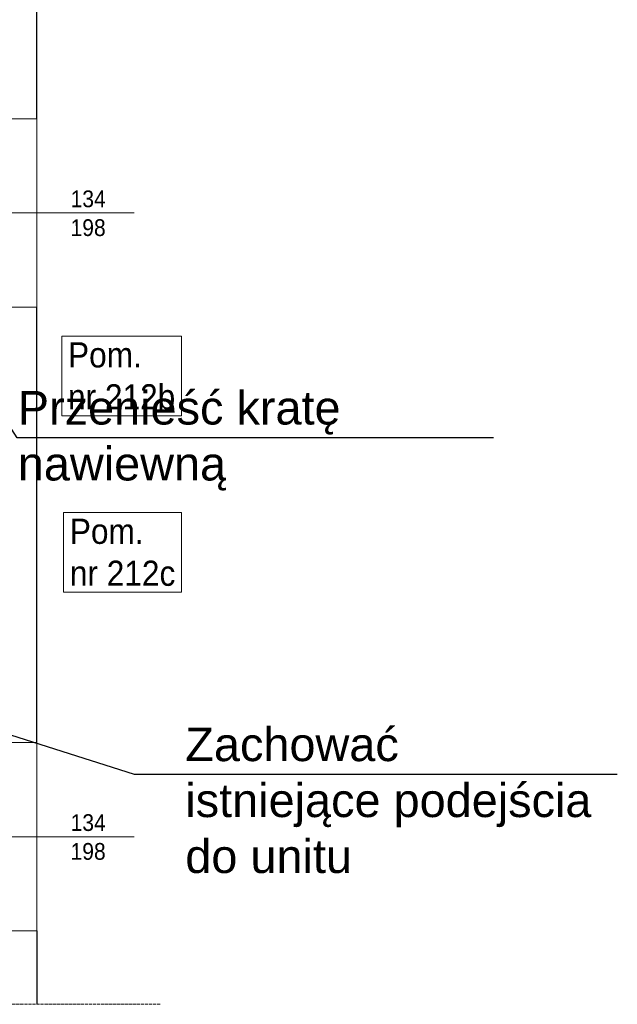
# Model space of a CAD drawing. Header units: millimetres. Extents: x 6904000 to 7075021, y 297772 to 407623.
# Tile 23 of 91: x 6945364 to 6948929, y 381764 to 387633. Entities that reach past the tile are written whole.
import ezdxf

# ---------------------------------------------------------------- set-up
doc = ezdxf.new("R2010")
doc.units = ezdxf.units.MM
doc.linetypes.add('MCS - PW - 2 piętro (2026.04.21)_do wysłania$0$ACAD_ISO02W100', pattern=[15, 12, -3])
doc.layers.add('_MECH_OPIS', color=7, linetype='Continuous')
for name, color, linetype, lineweight in [('MCS - PW - 2 piętro (2026.04.21)_do wysłania$0$Przekroje', 8, 'Continuous', 20), ('MCS - PW - 2 piętro (2026.04.21)_do wysłania$0$Przekrojowa', 8, 'Continuous', 25), ('MCS - PW - 2 piętro (2026.04.21)_do wysłania$0$S3_okna', 8, 'Continuous', 9), ('MCS - PW - 2 piętro (2026.04.21)_do wysłania$0$S3_opis pomieszczeń', 8, 'Continuous', 0), ('MCS - PW - 2 piętro (2026.04.21)_do wysłania$0$Widokowa', 8, 'Continuous', 9)]:
    doc.layers.add(name, color=color, linetype=linetype, lineweight=lineweight)
doc.styles.add('MCS - PW - 2 piętro (2026.04.21)_do wysłania$0$ARIELCE', font='arial.ttf', dxfattribs={"width": 0.9})
doc.styles.get("Standard").update_dxf_attribs({"font": 'arial.ttf'})

# ---------------------------------------------------------------- blocks, each defined once
blk = doc.blocks.new('MCS - PW - 2 piętro (2026.04.21)_do wysłania$0$zw$7334')
at = {"layer": 'MCS - PW - 2 piętro (2026.04.21)_do wysłania$0$S3_okna', "ltscale": 1.6, "insert": (-30.9, 13.4), "char_height": 10, "width": 42.3629, "attachment_point": 3, "rotation": 0.01899, "style": 'MCS - PW - 2 piętro (2026.04.21)_do wysłania$0$ARIELCE', "bg_fill": 2}
blk.add_mtext('{\\fArial|b0|i0|c238|p34;134}', dxfattribs=at)
at = {"layer": 'MCS - PW - 2 piętro (2026.04.21)_do wysłania$0$S3_okna', "ltscale": 1.6, "insert": (-30.94, -3.78), "char_height": 10, "width": 42.3629, "attachment_point": 3, "rotation": 0.01899, "style": 'MCS - PW - 2 piętro (2026.04.21)_do wysłania$0$ARIELCE'}
blk.add_mtext('{\\fArial|b0|i0|c238|p34;198}', dxfattribs=at)
blk = doc.blocks.new('MCS - PW - 2 piętro (2026.04.21)_do wysłania$0$zw$B2BC')
at = {"layer": 'MCS - PW - 2 piętro (2026.04.21)_do wysłania$0$Przekroje', "ltscale": 1.6}
for points in [[(0, 0), (32.21, -3.11), (47.01, -3.11), (47.01, -10.89), (65.97, -10.89)], [(0, -134), (32.21, -130.89), (47.01, -130.89), (47.01, -123.11), (65.97, -123.11)]]:
    blk.add_lwpolyline(points, dxfattribs=at)
at = {"layer": 'MCS - PW - 2 piętro (2026.04.21)_do wysłania$0$S3_okna'}
for p, q in [((0, 0), (0, -134)), ((32.21, -130.89), (32.21, -3.11)), ((47.01, -10.89), (32.21, -10.89)), ((39.61, -123.11), (39.61, -10.89)), ((47.01, -123.11), (47.01, -10.89)), ((65.97, -10.89), (65.97, -123.11)), ((47.01, -123.11), (32.21, -123.11))]:
    blk.add_line(p, q, dxfattribs=at)
at = {"layer": 'MCS - PW - 2 piętro (2026.04.21)_do wysłania$0$S3_okna', "ltscale": 1.6}
blk.add_line((124.02, -67), (0, -67), dxfattribs=at)
at = {"layer": 'MCS - PW - 2 piętro (2026.04.21)_do wysłania$0$S3_okna'}
for points in [[(0, 0), (32.21, -3.11), (47.01, -3.11), (47.01, -10.89), (65.97, -10.89)], [(0, -134), (32.21, -130.89), (47.01, -130.89), (47.01, -123.11), (65.97, -123.11)]]:
    blk.add_lwpolyline(points, dxfattribs=at)

msp = doc.modelspace()

# ---------------------------------------------------------------- linework, layer by layer
at = {"layer": '_MECH_OPIS'}
msp.add_lwpolyline([(6948929, 383134.1), (6946049.1, 383134.1), (6943971.3, 383793.4)], dxfattribs=at)
at = {"layer": 'MCS - PW - 2 piętro (2026.04.21)_do wysłania$0$Przekrojowa', "ltscale": 1.6}
for p, q in [((6945466.1, 387042.1), (6945466.1, 388069.7)), ((6945466.1, 383326.4), (6945466.1, 385919.8)), ((6945466.1, 382201.9), (6945466.1, 381763.9))]:
    msp.add_line(p, q, dxfattribs=at)

# ---------------------------------------------------------------- block references
at = {"layer": 'MCS - PW - 2 piętro (2026.04.21)_do wysłania$0$S3_okna', "xscale": 10, "yscale": 10, "zscale": 10, "rotation": 1.443432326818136e-05}
for p in [(6946186.5, 386481), (6946186.5, 382763.1)]:
    msp.add_blockref('MCS - PW - 2 piętro (2026.04.21)_do wysłania$0$zw$7334', p, dxfattribs=at)

# ---------------------------------------------------------------- texts
at = {"layer": '_MECH_OPIS', "insert": (6946352.1, 383413.4), "char_height": 200, "width": 2480.444, "attachment_point": 1}
msp.add_mtext('Zachować istniejące podejścia do unitu\\P', dxfattribs=at)

# ---------------------------------------------------------------- next in the draw order: block references
at = {"layer": 'MCS - PW - 2 piętro (2026.04.21)_do wysłania$0$S3_okna', "xscale": 10, "yscale": 10, "zscale": 10}
for name, p, rotation in [('MCS - PW - 2 piętro (2026.04.21)_do wysłania$0$zw$B2BC', (6944806.4, 387151), 359.9999999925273), ('MCS - PW - 2 piętro (2026.04.21)_do wysłania$0$zw$7334', (6946186.5, 382763.1), 1.443432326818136e-05)]:
    msp.add_blockref(name, p, dxfattribs=dict(at, rotation=rotation))

# ---------------------------------------------------------------- next in the draw order: linework, layer by layer
at = {"layer": 'MCS - PW - 2 piętro (2026.04.21)_do wysłania$0$Widokowa', "linetype": 'MCS - PW - 2 piętro (2026.04.21)_do wysłania$0$ACAD_ISO02W100', "ltscale": 1.6}
msp.add_lwpolyline([(6946202.6, 388069.7), (6940063.8, 388069.7), (6940063.8, 381763.9), (6946206.3, 381763.9)], dxfattribs=at)

# ---------------------------------------------------------------- next in the draw order: block references
at = {"layer": 'MCS - PW - 2 piętro (2026.04.21)_do wysłania$0$S3_okna', "xscale": 10, "yscale": 10, "zscale": 10, "rotation": 359.9999999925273}
msp.add_blockref('MCS - PW - 2 piętro (2026.04.21)_do wysłania$0$zw$B2BC', (6944806.4, 383433.1), dxfattribs=at)

# ---------------------------------------------------------------- next in the draw order: texts
at = {"layer": 'MCS - PW - 2 piętro (2026.04.21)_do wysłania$0$S3_opis pomieszczeń', "char_height": 75, "attachment_point": 1, "style": 'MCS - PW - 2 piętro (2026.04.21)_do wysłania$0$ARIELCE', "bg_fill": 18}
for s, insert in [('{\\fArial|b0|i0|c238|p34;\\H2x;Pom.\\Pnr 212b}', (6945652.4, 385709.8)), ('{\\fArial|b0|i0|c238|p34;\\H2x;Pom.\\Pnr 212c}', (6945663.3, 384658.3))]:
    msp.add_mtext(s, dxfattribs=dict(at, insert=insert))

# ---------------------------------------------------------------- next in the draw order: linework, layer by layer
at = {"layer": '_MECH_OPIS'}
msp.add_lwpolyline([(6948189.9, 385140.3), (6945350, 385140.3), (6944058.6, 387145.9)], dxfattribs=at)

# ---------------------------------------------------------------- next in the draw order: texts
at = {"layer": '_MECH_OPIS', "insert": (6945352.9, 385419.6), "char_height": 200, "width": 2986.393, "attachment_point": 1}
msp.add_mtext('Przenieść kratę nawiewną\\P', dxfattribs=at)

doc.saveas('drawing.dxf')
